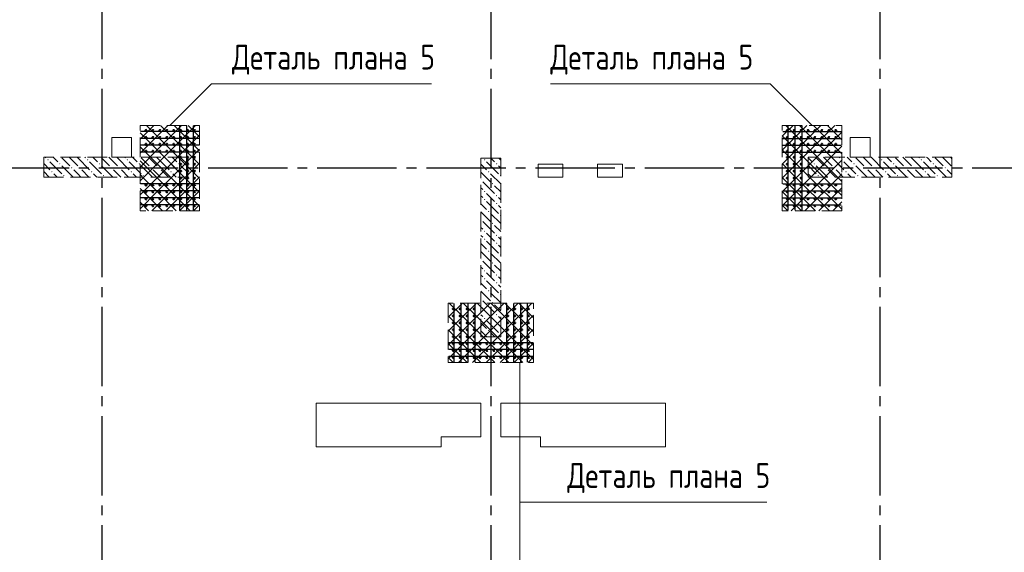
# Model space of a CAD drawing. Header units: millimetres. Extents: x 0 to 61017, y 0 to 42000.
# Tile 14 of 21: x 34012 to 43932, y 23226 to 28597. Entities that reach past the tile are written whole.
import ezdxf

# ---------------------------------------------------------------- set-up
doc = ezdxf.new("R2010")
doc.units = ezdxf.units.MM
doc.linetypes.add('______2', pattern=[270, 200, -70])
doc.linetypes.add('______5', pattern=[1100, 800, -100, 100, -100])
for name, color, linetype, lineweight in [('Вспомогательная арматура', 7, 'Continuous', 25), ('ЖБ Пилон', 180, 'Continuous', 25), ('Оси', 40, '______5', 18), ('Поперечная арматура', 7, 'Continuous', 25), ('Примечания', 7, 'Continuous', 25)]:
    doc.layers.add(name, color=color, linetype=linetype, lineweight=lineweight)
doc.layers.add('ЖБ Перекрытие верхний уровень', color=7, linetype='Continuous', lineweight=25, true_color=0xe0e0ff)
doc.styles.add('GOST 2.304-81', font='txt')

msp = doc.modelspace()

# ---------------------------------------------------------------- hatches: boundary and pattern name
at = {"layer": 'ЖБ Пилон', "linetype": 'Continuous', "lineweight": 18, "transparency": 33554687}
for points in [[(34290.5, 27183.1), (34296.9, 27189.6), (34303.4, 27183.1), (34296.9, 27176.6)], [(34690.5, 27183.1), (34696.9, 27189.6), (34703.4, 27183.1), (34696.9, 27176.6)], [(35090.5, 27183.1), (35096.9, 27189.6), (35103.4, 27183.1), (35096.9, 27176.6)], [(35490.5, 27183.1), (35496.9, 27189.6), (35503.4, 27183.1), (35496.9, 27176.6)], [(38690.5, 27183.1), (38696.9, 27189.6), (38703.4, 27183.1), (38696.9, 27176.6)], [(42290.5, 27183.1), (42296.9, 27189.6), (42303.4, 27183.1), (42296.9, 27176.6)], [(42690.5, 27183.1), (42696.9, 27189.6), (42703.4, 27183.1), (42696.9, 27176.6)], [(43090.5, 27183.1), (43096.9, 27189.6), (43103.4, 27183.1), (43096.9, 27176.6)], [(34410.4, 27143.1), (34416.9, 27149.6), (34423.4, 27143.1), (34416.9, 27136.6)], [(34530.5, 27103.1), (34537, 27109.6), (34543.5, 27103.1), (34537, 27096.6)], [(34610.4, 27103.1), (34616.9, 27109.6), (34623.4, 27103.1), (34616.9, 27096.6)], [(34810.4, 27143.1), (34816.9, 27149.6), (34823.4, 27143.1), (34816.9, 27136.6)], [(34930.5, 27103.1), (34937, 27109.6), (34943.5, 27103.1), (34937, 27096.6)], [(35010.4, 27103.1), (35016.9, 27109.6), (35023.4, 27103.1), (35016.9, 27096.6)], [(35210.4, 27143.1), (35216.9, 27149.6), (35223.4, 27143.1), (35216.9, 27136.6)], [(35330.5, 27103.1), (35337, 27109.6), (35343.5, 27103.1), (35337, 27096.6)], [(35410.4, 27103.1), (35416.9, 27109.6), (35423.4, 27103.1), (35416.9, 27096.6)], [(35610.4, 27143.1), (35616.9, 27149.6), (35623.4, 27143.1), (35616.9, 27136.6)], [(38810.4, 27143.1), (38816.9, 27149.6), (38823.4, 27143.1), (38816.9, 27136.6)], [(42010.4, 27143.1), (42016.9, 27149.6), (42023.4, 27143.1), (42016.9, 27136.6)], [(42130.5, 27103.1), (42137, 27109.6), (42143.5, 27103.1), (42137, 27096.6)], [(42210.4, 27103.1), (42216.9, 27109.6), (42223.4, 27103.1), (42216.9, 27096.6)], [(42410.4, 27143.1), (42416.9, 27149.6), (42423.4, 27143.1), (42416.9, 27136.6)], [(42530.5, 27103.1), (42537, 27109.6), (42543.5, 27103.1), (42537, 27096.6)], [(42610.4, 27103.1), (42616.9, 27109.6), (42623.4, 27103.1), (42616.9, 27096.6)], [(42810.4, 27143.1), (42816.9, 27149.6), (42823.4, 27143.1), (42816.9, 27136.6)], [(42930.5, 27103.1), (42937, 27109.6), (42943.5, 27103.1), (42937, 27096.6)], [(43010.4, 27103.1), (43016.9, 27109.6), (43023.4, 27103.1), (43016.9, 27096.6)], [(43210.4, 27143.1), (43216.9, 27149.6), (43223.4, 27143.1), (43216.9, 27136.6)], [(43330.5, 27103.1), (43337, 27109.6), (43343.5, 27103.1), (43337, 27096.6)], [(34330.5, 27063.1), (34337, 27069.6), (34343.5, 27063.1), (34337, 27056.6)], [(34450.5, 27023.1), (34457, 27029.6), (34463.5, 27023.1), (34457, 27016.6)], [(34730.5, 27063.1), (34737, 27069.6), (34743.5, 27063.1), (34737, 27056.6)], [(34850.5, 27023.1), (34857, 27029.6), (34863.5, 27023.1), (34857, 27016.6)], [(35130.5, 27063.1), (35137, 27069.6), (35143.5, 27063.1), (35137, 27056.6)], [(35250.5, 27023.1), (35257, 27029.6), (35263.5, 27023.1), (35257, 27016.6)], [(35530.5, 27063.1), (35537, 27069.6), (35543.5, 27063.1), (35537, 27056.6)], [(35650.5, 27023.1), (35657, 27029.6), (35663.5, 27023.1), (35657, 27016.6)], [(38659.9, 26986.7), (38663.5, 26983.1), (38659.9, 26979.6)], [(38730.5, 27063.1), (38737, 27069.6), (38743.5, 27063.1), (38737, 27056.6)], [(38850.5, 27023.1), (38857, 27029.6), (38859.9, 27026.7), (38859.9, 27019.6), (38857, 27016.6)], [(42050.5, 27023.1), (42057, 27029.6), (42063.5, 27023.1), (42057, 27016.6)], [(42330.5, 27063.1), (42337, 27069.6), (42343.5, 27063.1), (42337, 27056.6)], [(42450.5, 27023.1), (42457, 27029.6), (42463.5, 27023.1), (42457, 27016.6)], [(42730.5, 27063.1), (42737, 27069.6), (42743.5, 27063.1), (42737, 27056.6)], [(42850.5, 27023.1), (42857, 27029.6), (42863.5, 27023.1), (42857, 27016.6)], [(43130.5, 27063.1), (43137, 27069.6), (43143.5, 27063.1), (43137, 27056.6)], [(43250.5, 27023.1), (43257, 27029.6), (43263.5, 27023.1), (43257, 27016.6)], [(38770.5, 26943.1), (38777, 26949.6), (38783.4, 26943.1), (38777, 26936.6)], [(38690.5, 26863.1), (38696.9, 26869.6), (38703.4, 26863.1), (38696.9, 26856.6)], [(38690.5, 26783.1), (38696.9, 26789.6), (38703.4, 26783.1), (38696.9, 26776.6)], [(38810.4, 26823.1), (38816.9, 26829.6), (38823.4, 26823.1), (38816.9, 26816.6)], [(38810.4, 26743.1), (38816.9, 26749.6), (38823.4, 26743.1), (38816.9, 26736.6)], [(38659.9, 26586.7), (38663.5, 26583.1), (38659.9, 26579.6)], [(38730.5, 26663.1), (38737, 26669.6), (38743.5, 26663.1), (38737, 26656.6)], [(38850.5, 26623.1), (38857, 26629.6), (38859.9, 26626.7), (38859.9, 26619.6), (38857, 26616.6)], [(38770.5, 26543.1), (38777, 26549.6), (38783.4, 26543.1), (38777, 26536.6)], [(38690.5, 26463.1), (38696.9, 26469.6), (38703.4, 26463.1), (38696.9, 26456.6)], [(38690.5, 26383.1), (38696.9, 26389.6), (38703.4, 26383.1), (38696.9, 26376.6)], [(38810.4, 26423.1), (38816.9, 26429.6), (38823.4, 26423.1), (38816.9, 26416.6)], [(38810.4, 26343.1), (38816.9, 26349.6), (38823.4, 26343.1), (38816.9, 26336.6)], [(38730.5, 26263.1), (38737, 26269.6), (38743.5, 26263.1), (38737, 26256.6)], [(38850.5, 26223.1), (38857, 26229.6), (38859.9, 26226.7), (38859.9, 26219.6), (38857, 26216.6)], [(38659.9, 26186.7), (38663.5, 26183.1), (38659.9, 26179.6)], [(38770.5, 26143.1), (38777, 26149.6), (38783.4, 26143.1), (38777, 26136.6)], [(38690.5, 26063.1), (38696.9, 26069.6), (38703.4, 26063.1), (38696.9, 26056.6)], [(38810.4, 26023.1), (38816.9, 26029.6), (38823.4, 26023.1), (38816.9, 26016.6)], [(38690.5, 25983.1), (38696.9, 25989.6), (38703.4, 25983.1), (38696.9, 25976.6)], [(38810.4, 25943.1), (38816.9, 25949.6), (38823.4, 25943.1), (38816.9, 25936.6)], [(38730.5, 25863.1), (38737, 25869.6), (38743.5, 25863.1), (38737, 25856.6)], [(38850.5, 25823.1), (38857, 25829.6), (38859.9, 25826.7), (38859.9, 25819.6), (38857, 25816.6)], [(38659.9, 25786.7), (38663.5, 25783.1), (38659.9, 25779.6)], [(38770.5, 25743.1), (38777, 25749.6), (38783.4, 25743.1), (38777, 25736.6)], [(38690.5, 25663.1), (38696.9, 25669.6), (38703.4, 25663.1), (38696.9, 25656.6)], [(38810.4, 25623.1), (38816.9, 25629.6), (38823.4, 25623.1), (38816.9, 25616.6)], [(38690.5, 25583.1), (38696.9, 25589.6), (38703.4, 25583.1), (38696.9, 25576.6)], [(38810.4, 25543.1), (38816.9, 25549.6), (38823.4, 25543.1), (38816.9, 25536.6)], [(38730.5, 25463.1), (38737, 25469.6), (38743.5, 25463.1), (38737, 25456.6)], [(38850.5, 25423.1), (38857, 25429.6), (38859.9, 25426.7), (38859.9, 25419.6), (38857, 25416.6)]]:
    msp.add_hatch(color=7, dxfattribs=at).paths.add_polyline_path(points, flags=16)

# ---------------------------------------------------------------- linework, layer by layer
at = {"layer": 'Вспомогательная арматура', "color": 7, "linetype": 'Continuous', "lineweight": 25, "transparency": 33554687}
for p, q in [((35625, 26675), (35625, 27525)), ((35695, 26675), (35695, 27525)), ((35765, 26675), (35765, 27525)), ((41755, 26675), (41755, 27525)), ((41825, 26675), (41825, 27525)), ((41895, 26675), (41895, 27525)), ((35820, 27470), (35230, 27470)), ((35820, 27400), (35230, 27400)), ((41700, 27470), (42290, 27470)), ((41700, 27400), (42290, 27400)), ((35820, 27330), (35230, 27330)), ((41700, 27330), (42290, 27330)), ((35820, 27260), (35230, 27260)), ((41700, 27260), (42290, 27260)), ((35820, 26940), (35230, 26940)), ((41700, 26940), (42290, 26940)), ((35820, 26870), (35230, 26870)), ((35820, 26800), (35230, 26800)), ((41700, 26870), (42290, 26870)), ((41700, 26800), (42290, 26800)), ((35820, 26730), (35230, 26730)), ((41700, 26730), (42290, 26730)), ((38390, 25145), (38390, 25735)), ((38460, 25145), (38460, 25735)), ((38530, 25145), (38530, 25735)), ((38600, 25145), (38600, 25735)), ((38920, 25145), (38920, 25735)), ((38990, 25145), (38990, 25735)), ((39060, 25145), (39060, 25735)), ((39130, 25145), (39130, 25735)), ((39185, 25340), (38335, 25340)), ((39185, 25270), (38335, 25270)), ((39185, 25200), (38335, 25200))]:
    msp.add_line(p, q, dxfattribs=at)
at = {"layer": 'ЖБ Перекрытие верхний уровень', "color": 7, "linetype": 'Continuous', "lineweight": 18, "transparency": 33554687}
for p, q in [((35140, 27410), (34940, 27410)), ((34940, 27410), (34940, 27210)), ((35140, 27210), (35140, 27410)), ((42580, 27410), (42380, 27410)), ((42380, 27410), (42380, 27210)), ((42580, 27210), (42580, 27410)), ((34940, 27210), (35140, 27210)), ((42380, 27210), (42580, 27210)), ((39485, 27140), (39235, 27140)), ((39235, 27140), (39235, 27010)), ((39485, 27010), (39485, 27140)), ((40085, 27140), (39835, 27140)), ((39835, 27140), (39835, 27010)), ((40085, 27010), (40085, 27140)), ((39235, 27010), (39485, 27010)), ((39835, 27010), (40085, 27010)), ((38260, 24730), (37000, 24730)), ((37000, 24730), (37000, 24290)), ((38660, 24730), (38260, 24730)), ((38660, 24390), (38660, 24730)), ((39260, 24730), (38860, 24730)), ((38860, 24730), (38860, 24390)), ((40520, 24730), (39260, 24730)), ((40520, 24290), (40520, 24730)), ((38260, 24290), (38260, 24390)), ((38260, 24390), (38660, 24390)), ((38860, 24390), (39260, 24390)), ((39260, 24390), (39260, 24290)), ((37000, 24290), (38260, 24290)), ((39260, 24290), (40520, 24290))]:
    msp.add_line(p, q, dxfattribs=at)
at = {"layer": 'ЖБ Пилон', "color": 253, "linetype": '______2', "lineweight": 13, "true_color": 0xa0a0a0, "transparency": 33554687}
for p, q in [((35705, 27210), (34255, 27210)), ((34255, 27210), (34255, 27010)), ((35705, 27010), (35705, 27210)), ((38659.9, 27200), (38659.9, 25400)), ((38859.9, 27200), (38659.9, 27200)), ((38859.9, 25400), (38859.9, 27200)), ((43405, 27210), (41955, 27210)), ((41955, 27210), (41955, 27010)), ((43405, 27010), (43405, 27210)), ((34255, 27010), (35705, 27010)), ((41955, 27010), (43405, 27010)), ((38659.9, 25400), (38859.9, 25400))]:
    msp.add_line(p, q, dxfattribs=at)
at = {"layer": 'ЖБ Пилон', "color": 9, "linetype": 'Continuous', "lineweight": 18, "true_color": 0xc7c7c7, "transparency": 33554687}
for p, q in [((34270.1, 27210), (34277, 27203.1)), ((34357, 27203.1), (34350.1, 27210)), ((34396.9, 27163.1), (34357, 27203.1)), ((34437, 27203.1), (34516.9, 27123.1)), ((34516.9, 27203.1), (34510.1, 27210)), ((34516.9, 27203.1), (34596.9, 27123.1)), ((34590.1, 27210), (34596.9, 27203.1)), ((34596.9, 27203.1), (34716.9, 27083.1)), ((34670.1, 27210), (34677, 27203.1)), ((34757, 27203.1), (34750.1, 27210)), ((34796.9, 27163.1), (34757, 27203.1)), ((34837, 27203.1), (34916.9, 27123.1)), ((34916.9, 27203.1), (34910.1, 27210)), ((34916.9, 27203.1), (34996.9, 27123.1)), ((34990.1, 27210), (34996.9, 27203.1)), ((34996.9, 27203.1), (35116.9, 27083.1)), ((35070.1, 27210), (35077, 27203.1)), ((35157, 27203.1), (35150.1, 27210)), ((35196.9, 27163.1), (35157, 27203.1)), ((35237, 27203.1), (35316.9, 27123.1)), ((35316.9, 27203.1), (35310.1, 27210)), ((35316.9, 27203.1), (35396.9, 27123.1)), ((35390.1, 27210), (35396.9, 27203.1)), ((35396.9, 27203.1), (35516.9, 27083.1)), ((35470.1, 27210), (35477, 27203.1)), ((35557, 27203.1), (35550.1, 27210)), ((35596.9, 27163.1), (35557, 27203.1)), ((35637, 27203.1), (35705, 27135.1)), ((38796.9, 27163.1), (38760.1, 27200)), ((38840.1, 27200), (38859.9, 27180.2)), ((41957, 27203.1), (41955, 27205.1)), ((41996.9, 27163.1), (41957, 27203.1)), ((42037, 27203.1), (42116.9, 27123.1)), ((42116.9, 27203.1), (42110.1, 27210)), ((42116.9, 27203.1), (42196.9, 27123.1)), ((42190.1, 27210), (42196.9, 27203.1)), ((42196.9, 27203.1), (42316.9, 27083.1)), ((42270.1, 27210), (42277, 27203.1)), ((42357, 27203.1), (42350.1, 27210)), ((42396.9, 27163.1), (42357, 27203.1)), ((42437, 27203.1), (42516.9, 27123.1)), ((42516.9, 27203.1), (42510.1, 27210)), ((42516.9, 27203.1), (42596.9, 27123.1)), ((42590.1, 27210), (42596.9, 27203.1)), ((42596.9, 27203.1), (42716.9, 27083.1)), ((42670.1, 27210), (42677, 27203.1)), ((42757, 27203.1), (42750.1, 27210)), ((42796.9, 27163.1), (42757, 27203.1)), ((42837, 27203.1), (42916.9, 27123.1)), ((42916.9, 27203.1), (42910.1, 27210)), ((42916.9, 27203.1), (42996.9, 27123.1)), ((42990.1, 27210), (42996.9, 27203.1)), ((42996.9, 27203.1), (43116.9, 27083.1)), ((43070.1, 27210), (43077, 27203.1)), ((43157, 27203.1), (43150.1, 27210)), ((43196.9, 27163.1), (43157, 27203.1)), ((43237, 27203.1), (43316.9, 27123.1)), ((43316.9, 27203.1), (43310.1, 27210)), ((43316.9, 27203.1), (43396.9, 27123.1)), ((43390.1, 27210), (43396.9, 27203.1)), ((43396.9, 27203.1), (43405, 27195.1)), ((34255, 27145.1), (34316.9, 27083.1)), ((34316.9, 27163.1), (34437, 27043.1)), ((34437, 27123.1), (34550.1, 27010)), ((34596.9, 27043.1), (34557, 27083.1)), ((34637, 27083.1), (34710.1, 27010)), ((34716.9, 27163.1), (34837, 27043.1)), ((34837, 27123.1), (34950.1, 27010)), ((34996.9, 27043.1), (34957, 27083.1)), ((35037, 27083.1), (35110.1, 27010)), ((35116.9, 27163.1), (35237, 27043.1)), ((35237, 27123.1), (35350.1, 27010)), ((35396.9, 27043.1), (35357, 27083.1)), ((35437, 27083.1), (35510.1, 27010)), ((35516.9, 27163.1), (35637, 27043.1)), ((35637, 27123.1), (35705, 27055.1)), ((38659.9, 27140.1), (38716.9, 27083.1)), ((38716.9, 27163.1), (38837, 27043.1)), ((38837, 27123.1), (38859.9, 27100.2)), ((41955, 27125.1), (42037, 27043.1)), ((42037, 27123.1), (42150.1, 27010)), ((42196.9, 27043.1), (42157, 27083.1)), ((42237, 27083.1), (42310.1, 27010)), ((42316.9, 27163.1), (42437, 27043.1)), ((42437, 27123.1), (42550.1, 27010)), ((42596.9, 27043.1), (42557, 27083.1)), ((42637, 27083.1), (42710.1, 27010)), ((42716.9, 27163.1), (42837, 27043.1)), ((42837, 27123.1), (42950.1, 27010)), ((42996.9, 27043.1), (42957, 27083.1)), ((43037, 27083.1), (43110.1, 27010)), ((43116.9, 27163.1), (43237, 27043.1)), ((43237, 27123.1), (43350.1, 27010)), ((43396.9, 27043.1), (43357, 27083.1)), ((34255, 27065.1), (34310.1, 27010)), ((34357, 27043.1), (34390.1, 27010)), ((34630.1, 27010), (34596.9, 27043.1)), ((34757, 27043.1), (34790.1, 27010)), ((35030.1, 27010), (34996.9, 27043.1)), ((35157, 27043.1), (35190.1, 27010)), ((35430.1, 27010), (35396.9, 27043.1)), ((35557, 27043.1), (35590.1, 27010)), ((38659.9, 27060.2), (38757, 26963.1)), ((38757, 27043.1), (38859.9, 26940.2)), ((41957, 27043.1), (41990.1, 27010)), ((42230.1, 27010), (42196.9, 27043.1)), ((42357, 27043.1), (42390.1, 27010)), ((42630.1, 27010), (42596.9, 27043.1)), ((42757, 27043.1), (42790.1, 27010)), ((43030.1, 27010), (42996.9, 27043.1)), ((43157, 27043.1), (43190.1, 27010)), ((43405, 27035.1), (43396.9, 27043.1)), ((38659.9, 26900.2), (38677, 26883.1)), ((38677, 26963.1), (38796.9, 26843.1)), ((38859.9, 26860.2), (38796.9, 26923.1)), ((38659.9, 26820.2), (38677, 26803.1)), ((38757, 26803.1), (38716.9, 26843.1)), ((38796.9, 26763.1), (38757, 26803.1)), ((38837, 26803.1), (38859.9, 26780.2)), ((38659.9, 26740.1), (38716.9, 26683.1)), ((38716.9, 26763.1), (38837, 26643.1)), ((38837, 26723.1), (38859.9, 26700.2)), ((38659.9, 26660.2), (38757, 26563.1)), ((38757, 26643.1), (38859.9, 26540.2)), ((38659.9, 26500.2), (38677, 26483.1)), ((38677, 26563.1), (38796.9, 26443.1)), ((38859.9, 26460.2), (38796.9, 26523.1)), ((38659.9, 26420.2), (38677, 26403.1)), ((38757, 26403.1), (38716.9, 26443.1)), ((38796.9, 26363.1), (38757, 26403.1)), ((38837, 26403.1), (38859.9, 26380.2)), ((38659.9, 26340.1), (38716.9, 26283.1)), ((38716.9, 26363.1), (38837, 26243.1)), ((38837, 26323.1), (38859.9, 26300.2)), ((38659.9, 26260.2), (38757, 26163.1)), ((38757, 26243.1), (38859.9, 26140.2)), ((38659.9, 26100.2), (38677, 26083.1)), ((38677, 26163.1), (38796.9, 26043.1)), ((38859.9, 26060.2), (38796.9, 26123.1)), ((38659.9, 26020.2), (38677, 26003.1)), ((38757, 26003.1), (38716.9, 26043.1)), ((38796.9, 25963.1), (38757, 26003.1)), ((38837, 26003.1), (38859.9, 25980.2)), ((38659.9, 25940.1), (38716.9, 25883.1)), ((38716.9, 25963.1), (38837, 25843.1)), ((38837, 25923.1), (38859.9, 25900.2)), ((38659.9, 25860.2), (38757, 25763.1)), ((38757, 25843.1), (38859.9, 25740.2)), ((38659.9, 25700.2), (38677, 25683.1)), ((38677, 25763.1), (38796.9, 25643.1)), ((38859.9, 25660.2), (38796.9, 25723.1)), ((38659.9, 25620.2), (38677, 25603.1)), ((38757, 25603.1), (38716.9, 25643.1)), ((38796.9, 25563.1), (38757, 25603.1)), ((38837, 25603.1), (38859.9, 25580.2)), ((38659.9, 25540.1), (38716.9, 25483.1)), ((38716.9, 25563.1), (38837, 25443.1)), ((38837, 25523.1), (38859.9, 25500.2)), ((38659.9, 25460.2), (38720.1, 25400)), ((38757, 25443.1), (38800.1, 25400))]:
    msp.add_line(p, q, dxfattribs=at)
at = {"layer": 'Оси', "color": 8, "linetype": '______5', "lineweight": -3, "transparency": 33554687}
for p, q in [((34840, 40000), (34840, 16970)), ((42680, 40000), (42680, 16970)), ((38760, 38900), (38760, 16970)), ((49910, 27100), (4600, 27100))]:
    msp.add_line(p, q, dxfattribs=at)
at = {"layer": 'Поперечная арматура', "color": 7, "linetype": 'Continuous', "lineweight": 50, "transparency": 33554687}
for centre in [(35285, 27480), (35355, 27480), (35425, 27480), (35495, 27480), (35565, 27480), (35635, 27480), (35705, 27480), (35775, 27480), (41745, 27480), (41815, 27480), (41885, 27480), (41955, 27480), (42025, 27480), (42095, 27480), (42165, 27480), (42235, 27480), (35285, 27410), (35355, 27410), (35425, 27410), (35495, 27410), (35565, 27410), (35635, 27410), (35705, 27410), (35775, 27410), (41745, 27410), (41815, 27410), (41885, 27410), (41955, 27410), (42025, 27410), (42095, 27410), (42165, 27410), (42235, 27410), (35285, 27340), (35355, 27340), (35425, 27340), (35495, 27340), (35565, 27340), (35635, 27340), (35705, 27340), (35775, 27340), (41745, 27340), (41815, 27340), (41885, 27340), (41955, 27340), (42025, 27340), (42095, 27340), (42165, 27340), (42235, 27340), (35285, 27270), (35355, 27270), (35425, 27270), (35495, 27270), (35565, 27270), (35635, 27270), (35635, 27210), (35705, 27270), (35705, 27210), (35775, 27270), (35775, 27210), (41745, 27270), (41745, 27210), (41815, 27270), (41815, 27210), (41885, 27270), (41885, 27210), (41955, 27270), (42025, 27270), (42095, 27270), (42165, 27270), (42235, 27270), (35635, 27140), (35705, 27140), (35775, 27140), (41745, 27140), (41815, 27140), (41885, 27140), (35635, 27070), (35635, 27000), (35705, 27070), (35705, 27000), (35775, 27070), (35775, 27000), (41745, 27070), (41745, 27000), (41815, 27070), (41815, 27000), (41885, 27070), (41885, 27000), (35285, 26930), (35355, 26930), (35425, 26930), (35495, 26930), (35565, 26930), (35635, 26930), (35705, 26930), (35775, 26930), (41745, 26930), (41815, 26930), (41885, 26930), (41955, 26930), (42025, 26930), (42095, 26930), (42165, 26930), (42235, 26930), (35285, 26860), (35285, 26790), (35355, 26860), (35355, 26790), (35425, 26860), (35425, 26790), (35495, 26860), (35495, 26790), (35565, 26860), (35565, 26790), (35635, 26860), (35635, 26790), (35705, 26860), (35705, 26790), (35775, 26860), (35775, 26790), (41745, 26860), (41745, 26790), (41815, 26860), (41815, 26790), (41885, 26860), (41885, 26790), (41955, 26860), (41955, 26790), (42025, 26860), (42025, 26790), (42095, 26860), (42095, 26790), (42165, 26860), (42165, 26790), (42235, 26860), (42235, 26790), (35285, 26720), (35355, 26720), (35425, 26720), (35495, 26720), (35565, 26720), (35635, 26720), (35705, 26720), (35775, 26720), (41745, 26720), (41815, 26720), (41885, 26720), (41955, 26720), (42025, 26720), (42095, 26720), (42165, 26720), (42235, 26720), (38380, 25680), (38380, 25610), (38450, 25680), (38450, 25610), (38520, 25680), (38520, 25610), (38590, 25680), (38590, 25610), (38930, 25680), (38930, 25610), (39000, 25680), (39000, 25610), (39070, 25680), (39070, 25610), (39140, 25680), (39140, 25610), (38380, 25540), (38450, 25540), (38520, 25540), (38590, 25540), (38930, 25540), (39000, 25540), (39070, 25540), (39140, 25540), (38380, 25470), (38380, 25400), (38450, 25470), (38450, 25400), (38520, 25470), (38520, 25400), (38590, 25470), (38590, 25400), (38930, 25470), (38930, 25400), (39000, 25470), (39000, 25400), (39070, 25470), (39070, 25400), (39140, 25470), (39140, 25400), (38380, 25330), (38450, 25330), (38520, 25330), (38590, 25330), (38650, 25330), (38720, 25330), (38790, 25330), (38860, 25330), (38930, 25330), (39000, 25330), (39070, 25330), (39140, 25330), (38380, 25260), (38450, 25260), (38520, 25260), (38590, 25260), (38650, 25260), (38720, 25260), (38790, 25260), (38860, 25260), (38930, 25260), (39000, 25260), (39070, 25260), (39140, 25260), (38380, 25190), (38450, 25190), (38520, 25190), (38590, 25190), (38650, 25190), (38720, 25190), (38790, 25190), (38860, 25190), (38930, 25190), (39000, 25190), (39070, 25190), (39140, 25190)]:
    msp.add_circle(centre, 5, dxfattribs=at)
at = {"layer": 'Примечания', "color": 252, "linetype": 'Continuous', "lineweight": 13, "true_color": 0x8f8f8f, "transparency": 33554687}
for p, q in [((35225, 27391.2), (35363.8, 27530)), ((35290.1, 27530), (35396.9, 27423.1)), ((35396.9, 27423.1), (35503.8, 27530)), ((35396.9, 27283.1), (35643.8, 27530)), ((35396.9, 27143.1), (35783.8, 27530)), ((35430.1, 27530), (35825, 27135.1)), ((35570.1, 27530), (35825, 27275.1)), ((35710.1, 27530), (35825, 27415.1)), ((41695, 27421.2), (41803.8, 27530)), ((41695, 27281.2), (41943.8, 27530)), ((41695, 27141.2), (42083.8, 27530)), ((41696.9, 27003.1), (42223.8, 27530)), ((41730.1, 27530), (42257, 27003.1)), ((41870.1, 27530), (42295, 27105.1)), ((42010.1, 27530), (42295, 27245.1)), ((42150.1, 27530), (42295, 27385.1)), ((42290.1, 27530), (42295, 27525.1)), ((35225, 27455.1), (35396.9, 27283.1)), ((35225, 27251.2), (35396.9, 27423.1)), ((35396.9, 27003.1), (35825, 27431.2)), ((35396.9, 27423.1), (35816.9, 27003.1)), ((41695, 27425.1), (42116.9, 27003.1)), ((41837, 27003.1), (42295, 27461.2)), ((35225, 27315.1), (35396.9, 27143.1)), ((35225, 27111.2), (35396.9, 27283.1)), ((35396.9, 27283.1), (35677, 27003.1)), ((35537, 27003.1), (35825, 27291.2)), ((41695, 27285.1), (41977, 27003.1)), ((41977, 27003.1), (42295, 27321.2)), ((42116.9, 27003.1), (42295, 27181.2)), ((35225, 27175.1), (35396.9, 27003.1)), ((35257, 27003.1), (35396.9, 27143.1)), ((35396.9, 27143.1), (35537, 27003.1)), ((35677, 27003.1), (35825, 27151.2)), ((41695, 27145.1), (41837, 27003.1)), ((35225, 27035.1), (35257, 27003.1)), ((35225, 26971.2), (35257, 27003.1)), ((35225, 26831.2), (35396.9, 27003.1)), ((35257, 27003.1), (35396.9, 26863.1)), ((35396.9, 26863.1), (35537, 27003.1)), ((35396.9, 26723.1), (35677, 27003.1)), ((35396.9, 27003.1), (35730.1, 26670)), ((35483.8, 26670), (35816.9, 27003.1)), ((35537, 27003.1), (35825, 26715.1)), ((35677, 27003.1), (35825, 26855.1)), ((35816.9, 27003.1), (35825, 27011.2)), ((35816.9, 27003.1), (35825, 26995.1)), ((41695, 27005.1), (41696.9, 27003.1)), ((41695, 27001.2), (41696.9, 27003.1)), ((41695, 26861.2), (41837, 27003.1)), ((41695, 26721.2), (41977, 27003.1)), ((41696.9, 27003.1), (42030.1, 26670)), ((41783.8, 26670), (42116.9, 27003.1)), ((41837, 27003.1), (42170.1, 26670)), ((41923.8, 26670), (42257, 27003.1)), ((41977, 27003.1), (42295, 26685.1)), ((42116.9, 27003.1), (42295, 26825.1)), ((42257, 27003.1), (42295, 27041.2)), ((42257, 27003.1), (42295, 26965.1)), ((35225, 26895.1), (35396.9, 26723.1)), ((42063.8, 26670), (42295, 26901.2)), ((35225, 26691.2), (35396.9, 26863.1)), ((35396.9, 26863.1), (35590.1, 26670)), ((35623.8, 26670), (35825, 26871.2)), ((41695, 26865.1), (41890.1, 26670)), ((35225, 26755.1), (35310.1, 26670)), ((35343.8, 26670), (35396.9, 26723.1)), ((35396.9, 26723.1), (35450.1, 26670)), ((35763.8, 26670), (35825, 26731.2)), ((41695, 26725.1), (41750.1, 26670)), ((42203.8, 26670), (42295, 26761.2)), ((38330, 25736.2), (38333.8, 25740)), ((38337, 25603.1), (38473.8, 25740)), ((38340.1, 25740), (38477, 25603.1)), ((38477, 25603.1), (38613.8, 25740)), ((38480.1, 25740), (38616.9, 25603.1)), ((38616.9, 25603.1), (38753.8, 25740)), ((38620.1, 25740), (38757, 25603.1)), ((38757, 25603.1), (38893.8, 25740)), ((38760.1, 25740), (38896.9, 25603.1)), ((38896.9, 25603.1), (39033.8, 25740)), ((38900.1, 25740), (39037, 25603.1)), ((39037, 25603.1), (39173.8, 25740)), ((39040.1, 25740), (39177, 25603.1)), ((39180.1, 25740), (39190, 25730.1)), ((38330, 25610.1), (38337, 25603.1)), ((38330, 25596.2), (38337, 25603.1)), ((38330, 25456.2), (38477, 25603.1)), ((38330, 25316.2), (38616.9, 25603.1)), ((38330, 25176.2), (38757, 25603.1)), ((38337, 25603.1), (38800.1, 25140)), ((38433.8, 25140), (38896.9, 25603.1)), ((38477, 25603.1), (38940.1, 25140)), ((38573.8, 25140), (39037, 25603.1)), ((38616.9, 25603.1), (39080.1, 25140)), ((38713.8, 25140), (39177, 25603.1)), ((38757, 25603.1), (39190, 25170.1)), ((38896.9, 25603.1), (39190, 25310.1)), ((39037, 25603.1), (39190, 25450.1)), ((39177, 25603.1), (39190, 25616.2)), ((39177, 25603.1), (39190, 25590.1)), ((38330, 25470.1), (38660.1, 25140)), ((38853.8, 25140), (39190, 25476.2)), ((38330, 25330.1), (38520.1, 25140)), ((38993.8, 25140), (39190, 25336.2)), ((38330, 25190.1), (38380.1, 25140)), ((39133.8, 25140), (39190, 25196.2))]:
    msp.add_line(p, q, dxfattribs=at)
at = {"layer": 'Примечания', "color": 7, "linetype": '______2', "lineweight": 13, "transparency": 33554687}
for p, q in [((35225, 26670), (35225, 27530)), ((35225, 27530), (35825, 27530)), ((35825, 27530), (35825, 26670)), ((41695, 26670), (41695, 27530)), ((41695, 27530), (42295, 27530)), ((42295, 27530), (42295, 26670)), ((35825, 26670), (35225, 26670)), ((42295, 26670), (41695, 26670)), ((39190, 25740), (38330, 25740)), ((38330, 25740), (38330, 25140)), ((39190, 25140), (39190, 25740)), ((38330, 25140), (39190, 25140))]:
    msp.add_line(p, q, dxfattribs=at)
at = {"layer": 'Примечания', "color": 7, "linetype": 'Continuous', "lineweight": 13, "transparency": 33554687}
for points in [[(35525, 27530), (35945.9, 27950.9), (38160.9, 27950.9)], [(41995, 27530), (41574.1, 27950.9), (39359, 27950.9)], [(39052.5, 25140), (39052.5, 23732.6), (41538.3, 23732.6)], [(39052.5, 23110), (39052.5, 23732.6), (41538.3, 23732.6)]]:
    msp.add_lwpolyline(points, dxfattribs=at)

# ---------------------------------------------------------------- texts
at = {"layer": 'Примечания', "color": 7, "linetype": 'Continuous', "lineweight": 25, "transparency": 33554687, "char_height": 250, "attachment_point": 7, "style": 'GOST 2.304-81'}
for insert, width in [((36152.6, 28042.6), 2132.452), ((39359, 28042.6), 2132.452), ((39529.9, 23824.3), 2132.446)]:
    msp.add_mtext('Деталь\\~плана\\~5', dxfattribs=dict(at, insert=insert, width=width))

doc.saveas('drawing.dxf')
